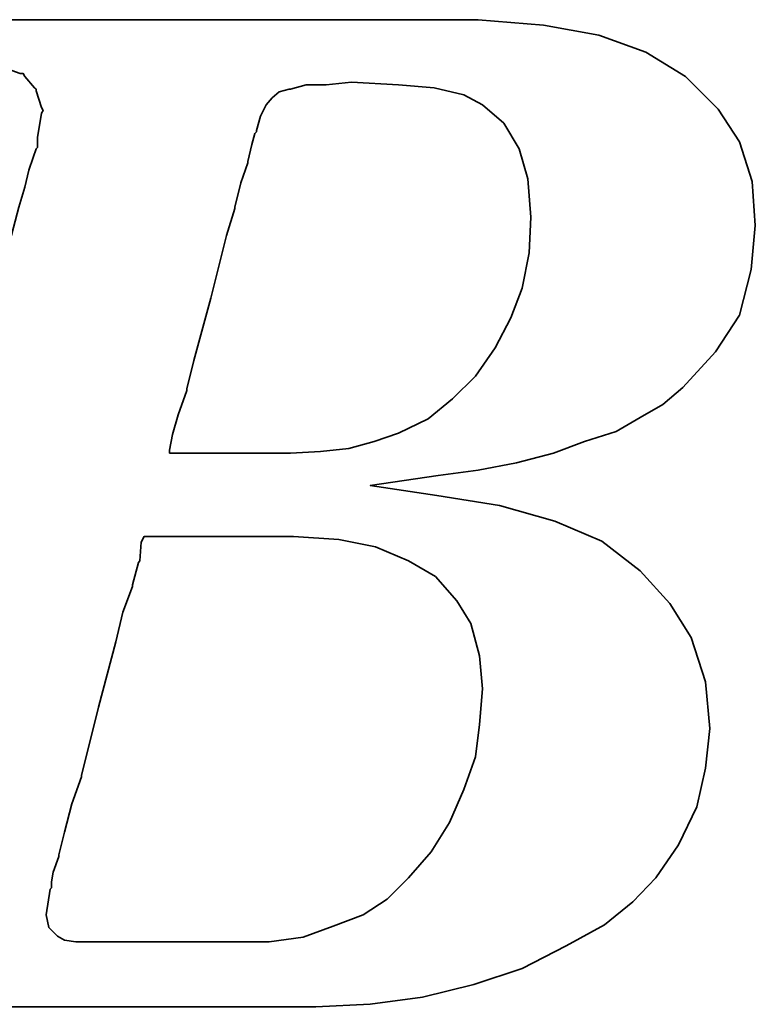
# Model space of a CAD drawing. Extents: x 32 to 191, y 46 to 143.
# Tile 40 of 53: x 161.04 to 162.38, y 95.17 to 96.97. Entities that reach past the tile are written whole.
import ezdxf

# ---------------------------------------------------------------- set-up
doc = ezdxf.new("R2010")
doc.units = 0
doc.header["$LTSCALE"] = 3
doc.header["$MEASUREMENT"] = 0
doc.layers.add('DIM', color=4, linetype='Continuous')
doc.layers.add('layer 1', color=7, linetype='Continuous')

# ---------------------------------------------------------------- blocks, each defined once
blk = doc.blocks.new('TBI MOTION logo(完整正式版)')
at = {"layer": 'layer 1', "color": 22, "lineweight": 35}
for points, knots in [([(-64.65375, -6.86375), (-64.65375, -6.86375), (-64.84375, -7.29625), (-64.84375, -7.29625), (-64.84375, -7.29625), (-64.84375, -7.29625), (-64.86875, -7.34375), (-64.86875, -7.34375), (-64.86875, -7.34375), (-64.86875, -7.34375), (-64.86875, -7.36875), (-64.86875, -7.36875), (-64.86875, -7.36875), (-64.86875, -7.36875), (-65.15375, -7.65375), (-65.15375, -7.65375), (-65.15375, -7.65375), (-65.15375, -7.65375), (-65.17875, -7.65375), (-65.17875, -7.65375), (-65.17875, -7.65375), (-65.17875, -7.65375), (-65.20375, -7.67875), (-65.20375, -7.67875), (-65.20375, -7.67875), (-65.20375, -7.67875), (-65.58875, -7.87125), (-65.58875, -7.87125), (-65.58875, -7.87125), (-65.58875, -7.87125), (-65.63375, -7.87125), (-65.63375, -7.87125), (-65.63375, -7.87125), (-65.63375, -7.87125), (-65.65875, -7.89375), (-65.65875, -7.89375), (-65.65875, -7.89375), (-65.65875, -7.89375), (-66.09375, -7.94375), (-66.09375, -7.94375), (-66.09375, -7.94375), (-66.09375, -7.94375), (-66.11375, -7.94375), (-66.11375, -7.94375), (-66.11375, -7.94375), (-66.11375, -7.94375), (-66.16375, -7.94375), (-66.16375, -7.94375), (-66.16375, -7.94375), (-66.16375, -7.94375), (-66.30875, -7.94375), (-66.30875, -7.94375), (-66.30875, -7.94375), (-66.30875, -7.94375), (-66.69375, -7.94375), (-66.69375, -7.94375), (-66.69375, -7.94375), (-66.69375, -7.94375), (-67.07375, -7.94375), (-67.07375, -7.94375), (-67.07375, -7.94375), (-67.07375, -7.94375), (-67.12375, -7.94375), (-67.12375, -7.94375), (-67.12375, -7.94375), (-67.12375, -7.94375), (-67.12375, -7.96625), (-67.12375, -7.96625), (-67.12375, -7.96625), (-67.12375, -7.96625), (-67.14875, -7.99125), (-67.14875, -7.99125), (-67.14875, -7.99125), (-67.14875, -7.99125), (-67.24375, -8.34875), (-67.24375, -8.34875), (-67.24375, -8.34875), (-67.24375, -8.34875), (-67.31375, -8.68625), (-67.31375, -8.68625), (-67.31375, -8.68625), (-67.31375, -8.68625), (-67.26875, -8.68625), (-67.26875, -8.68625), (-67.26875, -8.68625), (-67.26875, -8.68625), (-67.07375, -8.68625), (-67.07375, -8.68625), (-67.07375, -8.68625), (-67.07375, -8.68625), (-66.54875, -8.68625), (-66.54875, -8.68625), (-66.54875, -8.68625), (-66.54875, -8.68625), (-65.82625, -8.68625), (-65.82625, -8.68625), (-65.82625, -8.68625), (-65.82625, -8.68625), (-65.01375, -8.68625), (-65.01375, -8.68625), (-65.01375, -8.68625), (-65.01375, -8.68625), (-64.05375, -8.68625), (-64.05375, -8.68625), (-64.05375, -8.68625), (-64.05375, -8.68625), (-62.08375, -8.68625), (-62.08375, -8.68625), (-62.08375, -8.68625), (-62.08375, -8.68625), (-60.06875, -8.68625), (-60.06875, -8.68625), (-60.06875, -8.68625), (-60.06875, -8.68625), (-59.10875, -8.68625), (-59.10875, -8.68625), (-59.10875, -8.68625), (-59.10875, -8.68625), (-58.29375, -8.68625), (-58.29375, -8.68625), (-58.29375, -8.68625), (-58.29375, -8.68625), (-57.57375, -8.68625), (-57.57375, -8.68625), (-57.57375, -8.68625), (-57.57375, -8.68625), (-57.04875, -8.68625), (-57.04875, -8.68625), (-57.04875, -8.68625), (-57.04875, -8.68625), (-56.85375, -8.68625), (-56.85375, -8.68625), (-56.85375, -8.68625), (-56.85375, -8.68625), (-56.70875, -8.68625), (-56.70875, -8.68625), (-56.70875, -8.68625), (-56.70875, -8.68625), (-56.61375, -8.68625), (-56.61375, -8.68625), (-56.61375, -8.68625), (-56.61375, -8.68625), (-56.56875, -8.68625), (-56.56875, -8.68625), (-56.56875, -8.68625), (-56.56875, -8.68625), (-55.65375, -8.63875), (-55.65375, -8.63875), (-55.65375, -8.63875), (-55.65375, -8.63875), (-54.76875, -8.51875), (-54.76875, -8.51875), (-54.76875, -8.51875), (-54.76875, -8.51875), (-53.90375, -8.30375), (-53.90375, -8.30375), (-53.90375, -8.30375), (-53.90375, -8.30375), (-53.08875, -8.03875), (-53.08875, -8.03875), (-53.08875, -8.03875), (-53.08875, -8.03875), (-52.34375, -7.65375), (-52.34375, -7.65375), (-52.34375, -7.65375), (-52.34375, -7.65375), (-51.69875, -7.29625), (-51.69875, -7.29625), (-51.69875, -7.29625), (-51.69875, -7.29625), (-51.21875, -6.91125), (-51.21875, -6.91125), (-51.21875, -6.91125), (-51.21875, -6.91125), (-50.83375, -6.50375), (-50.83375, -6.50375), (-50.83375, -6.50375), (-50.83375, -6.50375), (-50.44875, -5.94875), (-50.44875, -5.94875), (-50.44875, -5.94875), (-50.44875, -5.94875), (-50.13875, -5.30375), (-50.13875, -5.30375), (-50.13875, -5.30375), (-50.13875, -5.30375), (-49.99375, -4.65375), (-49.99375, -4.65375), (-49.99375, -4.65375), (-49.99375, -4.65375), (-49.92375, -3.98375), (-49.92375, -3.98375), (-49.92375, -3.98375), (-49.92375, -3.98375), (-49.99375, -3.19374), (-49.99375, -3.19374), (-49.99375, -3.19374), (-49.99375, -3.19374), (-50.23374, -2.44874), (-50.23374, -2.44874), (-50.23374, -2.44874), (-50.23374, -2.44874), (-50.59375, -1.87374), (-50.59375, -1.87374), (-50.59375, -1.87374), (-50.59375, -1.87374), (-51.09875, -1.31874), (-51.09875, -1.31874), (-51.09875, -1.31874), (-51.09875, -1.31874), (-51.74375, -0.81875), (-51.74375, -0.81875), (-51.74375, -0.81875), (-51.74375, -0.81875), (-52.53875, -0.48125), (-52.53875, -0.48125), (-52.53875, -0.48125), (-52.53875, -0.48125), (-53.47375, -0.21875), (-53.47375, -0.21875), (-53.47375, -0.21875), (-53.47375, -0.21875), (-54.52875, -0.04874), (-54.52875, -0.04874), (-54.52875, -0.04874), (-54.52875, -0.04874), (-55.65375, 0.12125), (-55.65375, 0.12125), (-55.65375, 0.12125), (-55.65375, 0.12125), (-54.50375, 0.28624), (-54.50375, 0.28624), (-54.50375, 0.28624), (-54.50375, 0.28624), (-53.83375, 0.38124), (-53.83375, 0.38124), (-53.83375, 0.38124), (-53.83375, 0.38124), (-53.18375, 0.50125), (-53.18375, 0.50125), (-53.18375, 0.50125), (-53.18375, 0.50125), (-52.55875, 0.66874), (-52.55875, 0.66874), (-52.55875, 0.66874), (-52.55875, 0.66874), (-52.03375, 0.86124), (-52.03375, 0.86124), (-52.03375, 0.86124), (-52.03375, 0.86124), (-51.50374, 1.03124), (-51.50374, 1.03124), (-51.50374, 1.03124), (-51.50374, 1.03124), (-51.09875, 1.27125), (-51.09875, 1.27125), (-51.09875, 1.27125), (-51.09875, 1.27125), (-50.71375, 1.48624), (-50.71375, 1.48624), (-50.71375, 1.48624), (-50.71375, 1.48624), (-50.37625, 1.77625), (-50.37625, 1.77625), (-50.37625, 1.77625), (-50.37625, 1.77625), (-49.82375, 2.37625), (-49.82375, 2.37625), (-49.82375, 2.37625), (-49.82375, 2.37625), (-49.41875, 2.99625), (-49.41875, 2.99625), (-49.41875, 2.99625), (-49.41875, 2.99625), (-49.22375, 3.76625), (-49.22375, 3.76625), (-49.22375, 3.76625), (-49.22375, 3.76625), (-49.15375, 4.50874), (-49.15375, 4.50874), (-49.15375, 4.50874), (-49.15375, 4.50874), (-49.20375, 5.25125), (-49.20375, 5.25125), (-49.20375, 5.25125), (-49.20375, 5.25125), (-49.41875, 5.92625), (-49.41875, 5.92625), (-49.41875, 5.92625), (-49.41875, 5.92625), (-49.77875, 6.47625), (-49.77875, 6.47625), (-49.77875, 6.47625), (-49.77875, 6.47625), (-50.33125, 7.02624), (-50.33125, 7.02624), (-50.33125, 7.02624), (-50.33125, 7.02624), (-51.00125, 7.43625), (-51.00125, 7.43625), (-51.00125, 7.43625), (-51.00125, 7.43625), (-51.79375, 7.72625), (-51.79375, 7.72625), (-51.79375, 7.72625), (-51.79375, 7.72625), (-52.72875, 7.89124), (-52.72875, 7.89124), (-52.72875, 7.89124), (-52.72875, 7.89124), (-53.83375, 7.98625), (-53.83375, 7.98625), (-53.83375, 7.98625), (-53.83375, 7.98625), (-53.92875, 7.98625), (-53.92875, 7.98625), (-53.92875, 7.98625), (-53.92875, 7.98625), (-54.26375, 7.98625), (-54.26375, 7.98625), (-54.26375, 7.98625), (-54.26375, 7.98625), (-54.74375, 7.98625), (-54.74375, 7.98625), (-54.74375, 7.98625), (-54.74375, 7.98625), (-55.36875, 7.98625), (-55.36875, 7.98625), (-55.36875, 7.98625), (-55.36875, 7.98625), (-56.13375, 7.98625), (-56.13375, 7.98625), (-56.13375, 7.98625), (-56.13375, 7.98625), (-56.94875, 7.98625), (-56.94875, 7.98625), (-56.94875, 7.98625), (-56.94875, 7.98625), (-58.77625, 7.98625), (-58.77625, 7.98625), (-58.77625, 7.98625), (-58.77625, 7.98625), (-60.59875, 7.98625), (-60.59875, 7.98625), (-60.59875, 7.98625), (-60.59875, 7.98625), (-61.41375, 7.98625), (-61.41375, 7.98625), (-61.41375, 7.98625), (-61.41375, 7.98625), (-62.17875, 7.98625), (-62.17875, 7.98625), (-62.17875, 7.98625), (-62.17875, 7.98625), (-62.80375, 7.98625), (-62.80375, 7.98625), (-62.80375, 7.98625), (-62.80375, 7.98625), (-63.30625, 7.98625), (-63.30625, 7.98625), (-63.30625, 7.98625), (-63.30625, 7.98625), (-63.57375, 7.98625), (-63.57375, 7.98625), (-63.57375, 7.98625), (-63.57375, 7.98625), (-63.57375, 7.96375), (-63.57375, 7.96375), (-63.57375, 7.96375), (-63.57375, 7.96375), (-63.59875, 7.94125), (-63.59875, 7.94125), (-63.59875, 7.94125), (-63.59875, 7.94125), (-63.69375, 7.55625), (-63.69375, 7.55625), (-63.69375, 7.55625), (-63.69375, 7.55625), (-63.76375, 7.24624), (-63.76375, 7.24624), (-63.76375, 7.24624), (-63.76375, 7.24624), (-63.23875, 7.24624), (-63.23875, 7.24624), (-63.23875, 7.24624), (-63.23875, 7.24624), (-62.75875, 7.24624), (-62.75875, 7.24624), (-62.75875, 7.24624), (-62.75875, 7.24624), (-62.61125, 7.24624), (-62.61125, 7.24624), (-62.61125, 7.24624), (-62.61125, 7.24624), (-62.56625, 7.24624), (-62.56625, 7.24624), (-62.56625, 7.24624), (-62.56625, 7.24624), (-62.22875, 7.24624), (-62.22875, 7.24624), (-62.22875, 7.24624), (-62.22875, 7.24624), (-62.20375, 7.24624), (-62.20375, 7.24624), (-62.20375, 7.24624), (-62.20375, 7.24624), (-62.17875, 7.21875), (-62.17875, 7.21875), (-62.17875, 7.21875), (-62.17875, 7.21875), (-61.96375, 7.17125), (-61.96375, 7.17125), (-61.96375, 7.17125), (-61.96375, 7.17125), (-61.72375, 7.12624), (-61.72375, 7.12624), (-61.72375, 7.12624), (-61.72375, 7.12624), (-61.70375, 7.12624), (-61.70375, 7.12624), (-61.70375, 7.12624), (-61.70375, 7.12624), (-61.55875, 7.07624), (-61.55875, 7.07624), (-61.55875, 7.07624), (-61.55875, 7.07624), (-61.50875, 7.07624), (-61.50875, 7.07624), (-61.50875, 7.07624), (-61.50875, 7.07624), (-61.48375, 7.02624), (-61.48375, 7.02624), (-61.48375, 7.02624), (-61.48375, 7.02624), (-61.31875, 6.83375), (-61.31875, 6.83375), (-61.31875, 6.83375), (-61.31875, 6.83375), (-61.29375, 6.81125), (-61.29375, 6.81125), (-61.29375, 6.81125), (-61.29375, 6.81125), (-61.29375, 6.78625), (-61.29375, 6.78625), (-61.29375, 6.78625), (-61.29375, 6.78625), (-61.19875, 6.50124), (-61.19875, 6.50124), (-61.19875, 6.50124), (-61.19875, 6.50124), (-61.17375, 6.45124), (-61.17375, 6.45124), (-61.17375, 6.45124), (-61.17375, 6.45124), (-61.19875, 6.40625), (-61.19875, 6.40625), (-61.19875, 6.40625), (-61.19875, 6.40625), (-61.26875, 5.99624), (-61.26875, 5.99624), (-61.26875, 5.99624), (-61.26875, 5.99624), (-61.26875, 5.85125), (-61.26875, 5.85125), (-61.26875, 5.85125), (-61.26875, 5.85125), (-61.26875, 5.82625), (-61.26875, 5.82625), (-61.26875, 5.82625), (-61.26875, 5.82625), (-61.29375, 5.80625), (-61.29375, 5.80625), (-61.29375, 5.80625), (-61.29375, 5.80625), (-61.34125, 5.66125), (-61.34125, 5.66125), (-61.34125, 5.66125), (-61.34125, 5.66125), (-61.41375, 5.44625), (-61.41375, 5.44625), (-61.41375, 5.44625), (-61.41375, 5.44625), (-61.48375, 5.15625), (-61.48375, 5.15625), (-61.48375, 5.15625), (-61.48375, 5.15625), (-61.58375, 4.82124), (-61.58375, 4.82124), (-61.58375, 4.82124), (-61.58375, 4.82124), (-61.79875, 4.00375), (-61.79875, 4.00375), (-61.79875, 4.00375), (-61.79875, 4.00375), (-62.05875, 2.99625), (-62.05875, 2.99625), (-62.05875, 2.99625), (-62.05875, 2.99625), (-62.34875, 1.91625), (-62.34875, 1.91625), (-62.34875, 1.91625), (-62.34875, 1.91625), (-62.97375, -0.41124), (-62.97375, -0.41124), (-62.97375, -0.41124), (-62.97375, -0.41124), (-63.59875, -2.75875), (-63.59875, -2.75875), (-63.59875, -2.75875), (-63.59875, -2.75875), (-63.88375, -3.86374), (-63.88375, -3.86374), (-63.88375, -3.86374), (-63.88375, -3.86374), (-64.14875, -4.82374), (-64.14875, -4.82374), (-64.14875, -4.82374), (-64.14875, -4.82374), (-64.36375, -5.64125), (-64.36375, -5.64125), (-64.36375, -5.64125), (-64.36375, -5.64125), (-64.43625, -5.97625), (-64.43625, -5.97625), (-64.43625, -5.97625), (-64.43625, -5.97625), (-64.50875, -6.28625), (-64.50875, -6.28625), (-64.50875, -6.28625), (-64.50875, -6.28625), (-64.50875, -6.30875), (-64.50875, -6.30875), (-64.50875, -6.30875), (-64.50875, -6.30875), (-64.57875, -6.50375), (-64.57875, -6.50375), (-64.57875, -6.50375), (-64.57875, -6.50375), (-64.62875, -6.69625), (-64.62875, -6.69625), (-64.62875, -6.69625), (-64.62875, -6.69625), (-64.62875, -6.76875), (-64.62875, -6.76875), (-64.62875, -6.76875), (-64.62875, -6.76875), (-64.62875, -6.81375), (-64.62875, -6.81375), (-64.62875, -6.81375), (-64.62875, -6.81375), (-64.62875, -6.83875), (-64.62875, -6.83875), (-64.62875, -6.83875), (-64.62875, -6.83875), (-64.65375, -6.86375), (-64.65375, -6.86375)], [0, 0, 0, 0, 0.00719424, 0.00719424, 0.00719424, 0.00719424, 0.01438849, 0.01438849, 0.01438849, 0.01438849, 0.02158273, 0.02158273, 0.02158273, 0.02158273, 0.02877698, 0.02877698, 0.02877698, 0.02877698, 0.03597122, 0.03597122, 0.03597122, 0.03597122, 0.04316547, 0.04316547, 0.04316547, 0.04316547, 0.05035971, 0.05035971, 0.05035971, 0.05035971, 0.05755396, 0.05755396, 0.05755396, 0.05755396, 0.0647482, 0.0647482, 0.0647482, 0.0647482, 0.07194245, 0.07194245, 0.07194245, 0.07194245, 0.07913669, 0.07913669, 0.07913669, 0.07913669, 0.08633094, 0.08633094, 0.08633094, 0.08633094, 0.09352518, 0.09352518, 0.09352518, 0.09352518, 0.10071942, 0.10071942, 0.10071942, 0.10071942, 0.10791367, 0.10791367, 0.10791367, 0.10791367, 0.11510791, 0.11510791, 0.11510791, 0.11510791, 0.12230216, 0.12230216, 0.12230216, 0.12230216, 0.1294964, 0.1294964, 0.1294964, 0.1294964, 0.13669065, 0.13669065, 0.13669065, 0.13669065, 0.14388489, 0.14388489, 0.14388489, 0.14388489, 0.15107914, 0.15107914, 0.15107914, 0.15107914, 0.15827338, 0.15827338, 0.15827338, 0.15827338, 0.16546763, 0.16546763, 0.16546763, 0.16546763, 0.17266187, 0.17266187, 0.17266187, 0.17266187, 0.17985612, 0.17985612, 0.17985612, 0.17985612, 0.18705036, 0.18705036, 0.18705036, 0.18705036, 0.1942446, 0.1942446, 0.1942446, 0.1942446, 0.20143885, 0.20143885, 0.20143885, 0.20143885, 0.20863309, 0.20863309, 0.20863309, 0.20863309, 0.21582734, 0.21582734, 0.21582734, 0.21582734, 0.22302158, 0.22302158, 0.22302158, 0.22302158, 0.23021583, 0.23021583, 0.23021583, 0.23021583, 0.23741007, 0.23741007, 0.23741007, 0.23741007, 0.24460432, 0.24460432, 0.24460432, 0.24460432, 0.25179856, 0.25179856, 0.25179856, 0.25179856, 0.25899281, 0.25899281, 0.25899281, 0.25899281, 0.26618705, 0.26618705, 0.26618705, 0.26618705, 0.27338129, 0.27338129, 0.27338129, 0.27338129, 0.28057554, 0.28057554, 0.28057554, 0.28057554, 0.28776978, 0.28776978, 0.28776978, 0.28776978, 0.29496403, 0.29496403, 0.29496403, 0.29496403, 0.30215827, 0.30215827, 0.30215827, 0.30215827, 0.30935252, 0.30935252, 0.30935252, 0.30935252, 0.31654676, 0.31654676, 0.31654676, 0.31654676, 0.32374101, 0.32374101, 0.32374101, 0.32374101, 0.33093525, 0.33093525, 0.33093525, 0.33093525, 0.3381295, 0.3381295, 0.3381295, 0.3381295, 0.34532374, 0.34532374, 0.34532374, 0.34532374, 0.35251799, 0.35251799, 0.35251799, 0.35251799, 0.35971223, 0.35971223, 0.35971223, 0.35971223, 0.36690647, 0.36690647, 0.36690647, 0.36690647, 0.37410072, 0.37410072, 0.37410072, 0.37410072, 0.38129496, 0.38129496, 0.38129496, 0.38129496, 0.38848921, 0.38848921, 0.38848921, 0.38848921, 0.39568345, 0.39568345, 0.39568345, 0.39568345, 0.4028777, 0.4028777, 0.4028777, 0.4028777, 0.41007194, 0.41007194, 0.41007194, 0.41007194, 0.41726619, 0.41726619, 0.41726619, 0.41726619, 0.42446043, 0.42446043, 0.42446043, 0.42446043, 0.43165468, 0.43165468, 0.43165468, 0.43165468, 0.43884892, 0.43884892, 0.43884892, 0.43884892, 0.44604317, 0.44604317, 0.44604317, 0.44604317, 0.45323741, 0.45323741, 0.45323741, 0.45323741, 0.46043165, 0.46043165, 0.46043165, 0.46043165, 0.4676259, 0.4676259, 0.4676259, 0.4676259, 0.47482014, 0.47482014, 0.47482014, 0.47482014, 0.48201439, 0.48201439, 0.48201439, 0.48201439, 0.48920863, 0.48920863, 0.48920863, 0.48920863, 0.49640288, 0.49640288, 0.49640288, 0.49640288, 0.50359712, 0.50359712, 0.50359712, 0.50359712, 0.51079137, 0.51079137, 0.51079137, 0.51079137, 0.51798561, 0.51798561, 0.51798561, 0.51798561, 0.52517986, 0.52517986, 0.52517986, 0.52517986, 0.5323741, 0.5323741, 0.5323741, 0.5323741, 0.53956835, 0.53956835, 0.53956835, 0.53956835, 0.54676259, 0.54676259, 0.54676259, 0.54676259, 0.55395683, 0.55395683, 0.55395683, 0.55395683, 0.56115108, 0.56115108, 0.56115108, 0.56115108, 0.56834532, 0.56834532, 0.56834532, 0.56834532, 0.57553957, 0.57553957, 0.57553957, 0.57553957, 0.58273381, 0.58273381, 0.58273381, 0.58273381, 0.58992806, 0.58992806, 0.58992806, 0.58992806, 0.5971223, 0.5971223, 0.5971223, 0.5971223, 0.60431655, 0.60431655, 0.60431655, 0.60431655, 0.61151079, 0.61151079, 0.61151079, 0.61151079, 0.61870504, 0.61870504, 0.61870504, 0.61870504, 0.62589928, 0.62589928, 0.62589928, 0.62589928, 0.63309353, 0.63309353, 0.63309353, 0.63309353, 0.64028777, 0.64028777, 0.64028777, 0.64028777, 0.64748201, 0.64748201, 0.64748201, 0.64748201, 0.65467626, 0.65467626, 0.65467626, 0.65467626, 0.6618705, 0.6618705, 0.6618705, 0.6618705, 0.66906475, 0.66906475, 0.66906475, 0.66906475, 0.67625899, 0.67625899, 0.67625899, 0.67625899, 0.68345324, 0.68345324, 0.68345324, 0.68345324, 0.69064748, 0.69064748, 0.69064748, 0.69064748, 0.69784173, 0.69784173, 0.69784173, 0.69784173, 0.70503597, 0.70503597, 0.70503597, 0.70503597, 0.71223022, 0.71223022, 0.71223022, 0.71223022, 0.71942446, 0.71942446, 0.71942446, 0.71942446, 0.72661871, 0.72661871, 0.72661871, 0.72661871, 0.73381295, 0.73381295, 0.73381295, 0.73381295, 0.74100719, 0.74100719, 0.74100719, 0.74100719, 0.74820144, 0.74820144, 0.74820144, 0.74820144, 0.75539568, 0.75539568, 0.75539568, 0.75539568, 0.76258993, 0.76258993, 0.76258993, 0.76258993, 0.76978417, 0.76978417, 0.76978417, 0.76978417, 0.77697842, 0.77697842, 0.77697842, 0.77697842, 0.78417266, 0.78417266, 0.78417266, 0.78417266, 0.79136691, 0.79136691, 0.79136691, 0.79136691, 0.79856115, 0.79856115, 0.79856115, 0.79856115, 0.8057554, 0.8057554, 0.8057554, 0.8057554, 0.81294964, 0.81294964, 0.81294964, 0.81294964, 0.82014388, 0.82014388, 0.82014388, 0.82014388, 0.82733813, 0.82733813, 0.82733813, 0.82733813, 0.83453237, 0.83453237, 0.83453237, 0.83453237, 0.84172662, 0.84172662, 0.84172662, 0.84172662, 0.84892086, 0.84892086, 0.84892086, 0.84892086, 0.85611511, 0.85611511, 0.85611511, 0.85611511, 0.86330935, 0.86330935, 0.86330935, 0.86330935, 0.8705036, 0.8705036, 0.8705036, 0.8705036, 0.87769784, 0.87769784, 0.87769784, 0.87769784, 0.88489209, 0.88489209, 0.88489209, 0.88489209, 0.89208633, 0.89208633, 0.89208633, 0.89208633, 0.89928058, 0.89928058, 0.89928058, 0.89928058, 0.90647482, 0.90647482, 0.90647482, 0.90647482, 0.91366906, 0.91366906, 0.91366906, 0.91366906, 0.92086331, 0.92086331, 0.92086331, 0.92086331, 0.92805755, 0.92805755, 0.92805755, 0.92805755, 0.9352518, 0.9352518, 0.9352518, 0.9352518, 0.94244604, 0.94244604, 0.94244604, 0.94244604, 0.94964029, 0.94964029, 0.94964029, 0.94964029, 0.95683453, 0.95683453, 0.95683453, 0.95683453, 0.96402878, 0.96402878, 0.96402878, 0.96402878, 0.97122302, 0.97122302, 0.97122302, 0.97122302, 0.97841727, 0.97841727, 0.97841727, 0.97841727, 0.98561151, 0.98561151, 0.98561151, 0.98561151, 0.99280576, 0.99280576, 0.99280576, 0.99280576, 1, 1, 1, 1]), ([(-57.50375, 6.35625), (-57.50375, 6.35625), (-57.57375, 6.11625), (-57.57375, 6.11625), (-57.57375, 6.11625), (-57.57375, 6.11625), (-57.57375, 6.09125), (-57.57375, 6.09125), (-57.57375, 6.09125), (-57.57375, 6.09125), (-57.59875, 6.06625), (-57.59875, 6.06625), (-57.59875, 6.06625), (-57.59875, 6.06625), (-57.64875, 5.87625), (-57.64875, 5.87625), (-57.64875, 5.87625), (-57.64875, 5.87625), (-57.71875, 5.58875), (-57.71875, 5.58875), (-57.71875, 5.58875), (-57.71875, 5.58875), (-57.71875, 5.56625), (-57.71875, 5.56625), (-57.71875, 5.56625), (-57.71875, 5.56625), (-57.83875, 5.23125), (-57.83875, 5.23125), (-57.83875, 5.23125), (-57.83875, 5.23125), (-57.93625, 4.82124), (-57.93625, 4.82124), (-57.93625, 4.82124), (-57.93625, 4.82124), (-57.93625, 4.79624), (-57.93625, 4.79624), (-57.93625, 4.79624), (-57.93625, 4.79624), (-58.07875, 4.34125), (-58.07875, 4.34125), (-58.07875, 4.34125), (-58.07875, 4.34125), (-58.34375, 3.28625), (-58.34375, 3.28625), (-58.34375, 3.28625), (-58.34375, 3.28625), (-58.62875, 2.23124), (-58.62875, 2.23124), (-58.62875, 2.23124), (-58.62875, 2.23124), (-58.74875, 1.75125), (-58.74875, 1.75125), (-58.74875, 1.75125), (-58.74875, 1.75125), (-58.74875, 1.72625), (-58.74875, 1.72625), (-58.74875, 1.72625), (-58.74875, 1.72625), (-58.89375, 1.31625), (-58.89375, 1.31625), (-58.89375, 1.31625), (-58.89375, 1.31625), (-58.98875, 0.98124), (-58.98875, 0.98124), (-58.98875, 0.98124), (-58.98875, 0.98124), (-59.03875, 0.71625), (-59.03875, 0.71625), (-59.03875, 0.71625), (-59.03875, 0.71625), (-59.03875, 0.66874), (-59.03875, 0.66874), (-59.03875, 0.66874), (-59.03875, 0.66874), (-58.91875, 0.66874), (-58.91875, 0.66874), (-58.91875, 0.66874), (-58.91875, 0.66874), (-58.53375, 0.66874), (-58.53375, 0.66874), (-58.53375, 0.66874), (-58.53375, 0.66874), (-58.10375, 0.66874), (-58.10375, 0.66874), (-58.10375, 0.66874), (-58.10375, 0.66874), (-57.66875, 0.66874), (-57.66875, 0.66874), (-57.66875, 0.66874), (-57.66875, 0.66874), (-57.33375, 0.66874), (-57.33375, 0.66874), (-57.33375, 0.66874), (-57.33375, 0.66874), (-57.09375, 0.66874), (-57.09375, 0.66874), (-57.09375, 0.66874), (-57.09375, 0.66874), (-56.99875, 0.66874), (-56.99875, 0.66874), (-56.99875, 0.66874), (-56.99875, 0.66874), (-56.49375, 0.69374), (-56.49375, 0.69374), (-56.49375, 0.69374), (-56.49375, 0.69374), (-56.01375, 0.74374), (-56.01375, 0.74374), (-56.01375, 0.74374), (-56.01375, 0.74374), (-55.58375, 0.86124), (-55.58375, 0.86124), (-55.58375, 0.86124), (-55.58375, 0.86124), (-55.17375, 1.00624), (-55.17375, 1.00624), (-55.17375, 1.00624), (-55.17375, 1.00624), (-54.67375, 1.24625), (-54.67375, 1.24625), (-54.67375, 1.24625), (-54.67375, 1.24625), (-54.26375, 1.58124), (-54.26375, 1.58124), (-54.26375, 1.58124), (-54.26375, 1.58124), (-53.87875, 1.96374), (-53.87875, 1.96374), (-53.87875, 1.96374), (-53.87875, 1.96374), (-53.54375, 2.44625), (-53.54375, 2.44625), (-53.54375, 2.44625), (-53.54375, 2.44625), (-53.27875, 2.95125), (-53.27875, 2.95125), (-53.27875, 2.95125), (-53.27875, 2.95125), (-53.08875, 3.45124), (-53.08875, 3.45124), (-53.08875, 3.45124), (-53.08875, 3.45124), (-52.96875, 4.05124), (-52.96875, 4.05124), (-52.96875, 4.05124), (-52.96875, 4.05124), (-52.94375, 4.65125), (-52.94375, 4.65125), (-52.94375, 4.65125), (-52.94375, 4.65125), (-52.99375, 5.30125), (-52.99375, 5.30125), (-52.99375, 5.30125), (-52.99375, 5.30125), (-53.13875, 5.80625), (-53.13875, 5.80625), (-53.13875, 5.80625), (-53.13875, 5.80625), (-53.39875, 6.23625), (-53.39875, 6.23625), (-53.39875, 6.23625), (-53.39875, 6.23625), (-53.75875, 6.54875), (-53.75875, 6.54875), (-53.75875, 6.54875), (-53.75875, 6.54875), (-54.07375, 6.71625), (-54.07375, 6.71625), (-54.07375, 6.71625), (-54.07375, 6.71625), (-54.57375, 6.83375), (-54.57375, 6.83375), (-54.57375, 6.83375), (-54.57375, 6.83375), (-55.17375, 6.88625), (-55.17375, 6.88625), (-55.17375, 6.88625), (-55.17375, 6.88625), (-55.96875, 6.93125), (-55.96875, 6.93125), (-55.96875, 6.93125), (-55.96875, 6.93125), (-56.39875, 6.88625), (-56.39875, 6.88625), (-56.39875, 6.88625), (-56.39875, 6.88625), (-56.42125, 6.88625), (-56.42125, 6.88625), (-56.42125, 6.88625), (-56.42125, 6.88625), (-56.73375, 6.88625), (-56.73375, 6.88625), (-56.73375, 6.88625), (-56.73375, 6.88625), (-56.99875, 6.81125), (-56.99875, 6.81125), (-56.99875, 6.81125), (-56.99875, 6.81125), (-57.02375, 6.81125), (-57.02375, 6.81125), (-57.02375, 6.81125), (-57.02375, 6.81125), (-57.18875, 6.76625), (-57.18875, 6.76625), (-57.18875, 6.76625), (-57.18875, 6.76625), (-57.30875, 6.66625), (-57.30875, 6.66625), (-57.30875, 6.66625), (-57.30875, 6.66625), (-57.40875, 6.54875), (-57.40875, 6.54875), (-57.40875, 6.54875), (-57.40875, 6.54875), (-57.50375, 6.35625), (-57.50375, 6.35625)], [0, 0, 0, 0, 0.01851852, 0.01851852, 0.01851852, 0.01851852, 0.03703704, 0.03703704, 0.03703704, 0.03703704, 0.05555556, 0.05555556, 0.05555556, 0.05555556, 0.07407407, 0.07407407, 0.07407407, 0.07407407, 0.09259259, 0.09259259, 0.09259259, 0.09259259, 0.11111111, 0.11111111, 0.11111111, 0.11111111, 0.12962963, 0.12962963, 0.12962963, 0.12962963, 0.14814815, 0.14814815, 0.14814815, 0.14814815, 0.16666667, 0.16666667, 0.16666667, 0.16666667, 0.18518519, 0.18518519, 0.18518519, 0.18518519, 0.2037037, 0.2037037, 0.2037037, 0.2037037, 0.22222222, 0.22222222, 0.22222222, 0.22222222, 0.24074074, 0.24074074, 0.24074074, 0.24074074, 0.25925926, 0.25925926, 0.25925926, 0.25925926, 0.27777778, 0.27777778, 0.27777778, 0.27777778, 0.2962963, 0.2962963, 0.2962963, 0.2962963, 0.31481481, 0.31481481, 0.31481481, 0.31481481, 0.33333333, 0.33333333, 0.33333333, 0.33333333, 0.35185185, 0.35185185, 0.35185185, 0.35185185, 0.37037037, 0.37037037, 0.37037037, 0.37037037, 0.38888889, 0.38888889, 0.38888889, 0.38888889, 0.40740741, 0.40740741, 0.40740741, 0.40740741, 0.42592593, 0.42592593, 0.42592593, 0.42592593, 0.44444444, 0.44444444, 0.44444444, 0.44444444, 0.46296296, 0.46296296, 0.46296296, 0.46296296, 0.48148148, 0.48148148, 0.48148148, 0.48148148, 0.5, 0.5, 0.5, 0.5, 0.51851852, 0.51851852, 0.51851852, 0.51851852, 0.53703704, 0.53703704, 0.53703704, 0.53703704, 0.55555556, 0.55555556, 0.55555556, 0.55555556, 0.57407407, 0.57407407, 0.57407407, 0.57407407, 0.59259259, 0.59259259, 0.59259259, 0.59259259, 0.61111111, 0.61111111, 0.61111111, 0.61111111, 0.62962963, 0.62962963, 0.62962963, 0.62962963, 0.64814815, 0.64814815, 0.64814815, 0.64814815, 0.66666667, 0.66666667, 0.66666667, 0.66666667, 0.68518519, 0.68518519, 0.68518519, 0.68518519, 0.7037037, 0.7037037, 0.7037037, 0.7037037, 0.72222222, 0.72222222, 0.72222222, 0.72222222, 0.74074074, 0.74074074, 0.74074074, 0.74074074, 0.75925926, 0.75925926, 0.75925926, 0.75925926, 0.77777778, 0.77777778, 0.77777778, 0.77777778, 0.7962963, 0.7962963, 0.7962963, 0.7962963, 0.81481481, 0.81481481, 0.81481481, 0.81481481, 0.83333333, 0.83333333, 0.83333333, 0.83333333, 0.85185185, 0.85185185, 0.85185185, 0.85185185, 0.87037037, 0.87037037, 0.87037037, 0.87037037, 0.88888889, 0.88888889, 0.88888889, 0.88888889, 0.90740741, 0.90740741, 0.90740741, 0.90740741, 0.92592593, 0.92592593, 0.92592593, 0.92592593, 0.94444444, 0.94444444, 0.94444444, 0.94444444, 0.96296296, 0.96296296, 0.96296296, 0.96296296, 0.98148148, 0.98148148, 0.98148148, 0.98148148, 1, 1, 1, 1]), ([(-61.03125, -6.57375), (-61.03125, -6.57375), (-61.03125, -6.67125), (-61.03125, -6.67125), (-61.03125, -6.67125), (-61.03125, -6.67125), (-61.05375, -6.69625), (-61.05375, -6.69625), (-61.05375, -6.69625), (-61.05375, -6.69625), (-61.12375, -7.12875), (-61.12375, -7.12875), (-61.12375, -7.12875), (-61.12375, -7.12875), (-61.07875, -7.34375), (-61.07875, -7.34375), (-61.07875, -7.34375), (-61.07875, -7.34375), (-60.93375, -7.48875), (-60.93375, -7.48875), (-60.93375, -7.48875), (-60.93375, -7.48875), (-60.81375, -7.55625), (-60.81375, -7.55625), (-60.81375, -7.55625), (-60.81375, -7.55625), (-60.62375, -7.58375), (-60.62375, -7.58375), (-60.62375, -7.58375), (-60.62375, -7.58375), (-60.30875, -7.58375), (-60.30875, -7.58375), (-60.30875, -7.58375), (-60.30875, -7.58375), (-59.97375, -7.58375), (-59.97375, -7.58375), (-59.97375, -7.58375), (-59.97375, -7.58375), (-59.87875, -7.58375), (-59.87875, -7.58375), (-59.87875, -7.58375), (-59.87875, -7.58375), (-59.63625, -7.58375), (-59.63625, -7.58375), (-59.63625, -7.58375), (-59.63625, -7.58375), (-58.96875, -7.58375), (-58.96875, -7.58375), (-58.96875, -7.58375), (-58.96875, -7.58375), (-58.29375, -7.58375), (-58.29375, -7.58375), (-58.29375, -7.58375), (-58.29375, -7.58375), (-58.05375, -7.58375), (-58.05375, -7.58375), (-58.05375, -7.58375), (-58.05375, -7.58375), (-57.98375, -7.58375), (-57.98375, -7.58375), (-57.98375, -7.58375), (-57.98375, -7.58375), (-57.35875, -7.58375), (-57.35875, -7.58375), (-57.35875, -7.58375), (-57.35875, -7.58375), (-56.78375, -7.50875), (-56.78375, -7.50875), (-56.78375, -7.50875), (-56.78375, -7.50875), (-56.27875, -7.31875), (-56.27875, -7.31875), (-56.27875, -7.31875), (-56.27875, -7.31875), (-55.77375, -7.12875), (-55.77375, -7.12875), (-55.77375, -7.12875), (-55.77375, -7.12875), (-55.36875, -6.86375), (-55.36875, -6.86375), (-55.36875, -6.86375), (-55.36875, -6.86375), (-55.00875, -6.50375), (-55.00875, -6.50375), (-55.00875, -6.50375), (-55.00875, -6.50375), (-54.62375, -6.06875), (-54.62375, -6.06875), (-54.62375, -6.06875), (-54.62375, -6.06875), (-54.31375, -5.56875), (-54.31375, -5.56875), (-54.31375, -5.56875), (-54.31375, -5.56875), (-54.07375, -5.01625), (-54.07375, -5.01625), (-54.07375, -5.01625), (-54.07375, -5.01625), (-53.87875, -4.46374), (-53.87875, -4.46374), (-53.87875, -4.46374), (-53.87875, -4.46374), (-53.80875, -3.91375), (-53.80875, -3.91375), (-53.80875, -3.91375), (-53.80875, -3.91375), (-53.75875, -3.31375), (-53.75875, -3.31375), (-53.75875, -3.31375), (-53.75875, -3.31375), (-53.80875, -2.75875), (-53.80875, -2.75875), (-53.80875, -2.75875), (-53.80875, -2.75875), (-53.95375, -2.20875), (-53.95375, -2.20875), (-53.95375, -2.20875), (-53.95375, -2.20875), (-54.19375, -1.82625), (-54.19375, -1.82625), (-54.19375, -1.82625), (-54.19375, -1.82625), (-54.55375, -1.41875), (-54.55375, -1.41875), (-54.55375, -1.41875), (-54.55375, -1.41875), (-55.00875, -1.15125), (-55.00875, -1.15125), (-55.00875, -1.15125), (-55.00875, -1.15125), (-55.56125, -0.91375), (-55.56125, -0.91375), (-55.56125, -0.91375), (-55.56125, -0.91375), (-56.18125, -0.79375), (-56.18125, -0.79375), (-56.18125, -0.79375), (-56.18125, -0.79375), (-56.94875, -0.74374), (-56.94875, -0.74374), (-56.94875, -0.74374), (-56.94875, -0.74374), (-56.99875, -0.74374), (-56.99875, -0.74374), (-56.99875, -0.74374), (-56.99875, -0.74374), (-57.09375, -0.74374), (-57.09375, -0.74374), (-57.09375, -0.74374), (-57.09375, -0.74374), (-57.38375, -0.74374), (-57.38375, -0.74374), (-57.38375, -0.74374), (-57.38375, -0.74374), (-57.76875, -0.74374), (-57.76875, -0.74374), (-57.76875, -0.74374), (-57.76875, -0.74374), (-58.24625, -0.74374), (-58.24625, -0.74374), (-58.24625, -0.74374), (-58.24625, -0.74374), (-58.72875, -0.74374), (-58.72875, -0.74374), (-58.72875, -0.74374), (-58.72875, -0.74374), (-59.20875, -0.74374), (-59.20875, -0.74374), (-59.20875, -0.74374), (-59.20875, -0.74374), (-59.46875, -0.74374), (-59.46875, -0.74374), (-59.46875, -0.74374), (-59.46875, -0.74374), (-59.51625, -0.83875), (-59.51625, -0.83875), (-59.51625, -0.83875), (-59.51625, -0.83875), (-59.54375, -1.15125), (-59.54375, -1.15125), (-59.54375, -1.15125), (-59.54375, -1.15125), (-59.56375, -1.17874), (-59.56375, -1.17874), (-59.56375, -1.17874), (-59.56375, -1.17874), (-59.66375, -1.55875), (-59.66375, -1.55875), (-59.66375, -1.55875), (-59.66375, -1.55875), (-59.66375, -1.58375), (-59.66375, -1.58375), (-59.66375, -1.58375), (-59.66375, -1.58375), (-59.82875, -2.01874), (-59.82875, -2.01874), (-59.82875, -2.01874), (-59.82875, -2.01874), (-59.94875, -2.52125), (-59.94875, -2.52125), (-59.94875, -2.52125), (-59.94875, -2.52125), (-60.23875, -3.62375), (-60.23875, -3.62375), (-60.23875, -3.62375), (-60.23875, -3.62375), (-60.52375, -4.77624), (-60.52375, -4.77624), (-60.52375, -4.77624), (-60.52375, -4.77624), (-60.52375, -4.79874), (-60.52375, -4.79874), (-60.52375, -4.79874), (-60.52375, -4.79874), (-60.69125, -5.25375), (-60.69125, -5.25375), (-60.69125, -5.25375), (-60.69125, -5.25375), (-60.81375, -5.73625), (-60.81375, -5.73625), (-60.81375, -5.73625), (-60.81375, -5.73625), (-60.90875, -6.11875), (-60.90875, -6.11875), (-60.90875, -6.11875), (-60.90875, -6.11875), (-60.90875, -6.14375), (-60.90875, -6.14375), (-60.90875, -6.14375), (-60.90875, -6.14375), (-61.00375, -6.40875), (-61.00375, -6.40875), (-61.00375, -6.40875), (-61.00375, -6.40875), (-61.03125, -6.57375), (-61.03125, -6.57375)], [0, 0, 0, 0, 0.01694915, 0.01694915, 0.01694915, 0.01694915, 0.03389831, 0.03389831, 0.03389831, 0.03389831, 0.05084746, 0.05084746, 0.05084746, 0.05084746, 0.06779661, 0.06779661, 0.06779661, 0.06779661, 0.08474576, 0.08474576, 0.08474576, 0.08474576, 0.10169492, 0.10169492, 0.10169492, 0.10169492, 0.11864407, 0.11864407, 0.11864407, 0.11864407, 0.13559322, 0.13559322, 0.13559322, 0.13559322, 0.15254237, 0.15254237, 0.15254237, 0.15254237, 0.16949153, 0.16949153, 0.16949153, 0.16949153, 0.18644068, 0.18644068, 0.18644068, 0.18644068, 0.20338983, 0.20338983, 0.20338983, 0.20338983, 0.22033898, 0.22033898, 0.22033898, 0.22033898, 0.23728814, 0.23728814, 0.23728814, 0.23728814, 0.25423729, 0.25423729, 0.25423729, 0.25423729, 0.27118644, 0.27118644, 0.27118644, 0.27118644, 0.28813559, 0.28813559, 0.28813559, 0.28813559, 0.30508475, 0.30508475, 0.30508475, 0.30508475, 0.3220339, 0.3220339, 0.3220339, 0.3220339, 0.33898305, 0.33898305, 0.33898305, 0.33898305, 0.3559322, 0.3559322, 0.3559322, 0.3559322, 0.37288136, 0.37288136, 0.37288136, 0.37288136, 0.38983051, 0.38983051, 0.38983051, 0.38983051, 0.40677966, 0.40677966, 0.40677966, 0.40677966, 0.42372881, 0.42372881, 0.42372881, 0.42372881, 0.44067797, 0.44067797, 0.44067797, 0.44067797, 0.45762712, 0.45762712, 0.45762712, 0.45762712, 0.47457627, 0.47457627, 0.47457627, 0.47457627, 0.49152542, 0.49152542, 0.49152542, 0.49152542, 0.50847458, 0.50847458, 0.50847458, 0.50847458, 0.52542373, 0.52542373, 0.52542373, 0.52542373, 0.54237288, 0.54237288, 0.54237288, 0.54237288, 0.55932203, 0.55932203, 0.55932203, 0.55932203, 0.57627119, 0.57627119, 0.57627119, 0.57627119, 0.59322034, 0.59322034, 0.59322034, 0.59322034, 0.61016949, 0.61016949, 0.61016949, 0.61016949, 0.62711864, 0.62711864, 0.62711864, 0.62711864, 0.6440678, 0.6440678, 0.6440678, 0.6440678, 0.66101695, 0.66101695, 0.66101695, 0.66101695, 0.6779661, 0.6779661, 0.6779661, 0.6779661, 0.69491525, 0.69491525, 0.69491525, 0.69491525, 0.71186441, 0.71186441, 0.71186441, 0.71186441, 0.72881356, 0.72881356, 0.72881356, 0.72881356, 0.74576271, 0.74576271, 0.74576271, 0.74576271, 0.76271186, 0.76271186, 0.76271186, 0.76271186, 0.77966102, 0.77966102, 0.77966102, 0.77966102, 0.79661017, 0.79661017, 0.79661017, 0.79661017, 0.81355932, 0.81355932, 0.81355932, 0.81355932, 0.83050847, 0.83050847, 0.83050847, 0.83050847, 0.84745763, 0.84745763, 0.84745763, 0.84745763, 0.86440678, 0.86440678, 0.86440678, 0.86440678, 0.88135593, 0.88135593, 0.88135593, 0.88135593, 0.89830508, 0.89830508, 0.89830508, 0.89830508, 0.91525424, 0.91525424, 0.91525424, 0.91525424, 0.93220339, 0.93220339, 0.93220339, 0.93220339, 0.94915254, 0.94915254, 0.94915254, 0.94915254, 0.96610169, 0.96610169, 0.96610169, 0.96610169, 0.98305085, 0.98305085, 0.98305085, 0.98305085, 1, 1, 1, 1])]:
    blk.add_open_spline(points, degree=3, knots=knots, dxfattribs=at)

msp = doc.modelspace()

# ---------------------------------------------------------------- block references
at = {"layer": 'DIM', "xscale": 0.1080000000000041, "yscale": 0.1080000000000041, "zscale": 0.108}
msp.add_blockref('TBI MOTION logo(完整正式版)', (167.6902, 96.1044), dxfattribs=at)

doc.saveas('drawing.dxf')
